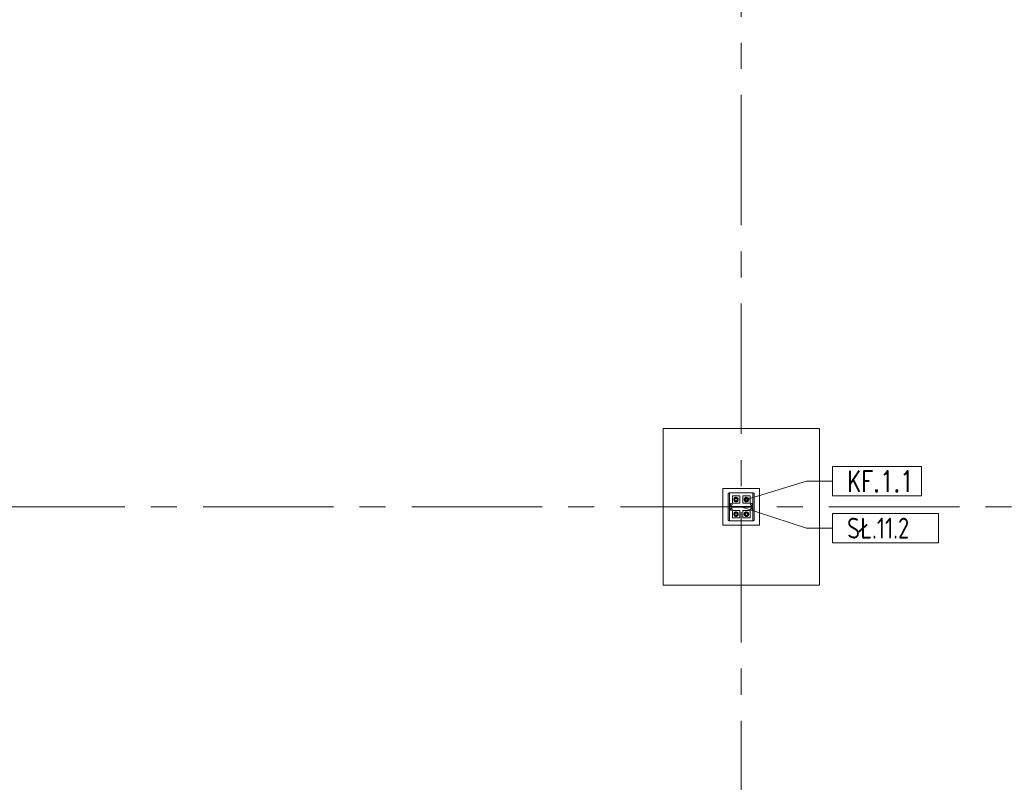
# Model space of a CAD drawing. Header units: millimetres. Extents: x 6807 to 7919, y 15387 to 15883.
# Tile 57 of 120: x 7357 to 7451, y 15561 to 15634. Entities that reach past the tile are written whole.
import ezdxf

# ---------------------------------------------------------------- set-up
doc = ezdxf.new("R2010")
doc.units = ezdxf.units.MM
doc.header["$LTSCALE"] = 10
doc.linetypes.add('MITTE', pattern=[2, 1.25, -0.25, 0.25, -0.25])
for name, color, linetype, lineweight in [('PS_Object', 30, 'Continuous', 13), ('PS_Pos', 1, 'Continuous', 15), ('PS_SOLID', 7, 'Continuous', 30)]:
    doc.layers.add(name, color=color, linetype=linetype, lineweight=lineweight)
doc.styles.add('simplex', font='simplex.shx', dxfattribs={"width": 0.75})

# ---------------------------------------------------------------- blocks, each defined once
blk = doc.blocks.new('*X243')
at = {"color": 1}
for p, q in [((7425.922, 15592.97, -0.807), (7432.172, 15590.93, -0.807)), ((7444.829, 15592.33, -0.807), (7434.672, 15592.33, -0.807)), ((7434.672, 15592.33, -0.807), (7434.672, 15589.53, -0.807)), ((7444.829, 15589.53, -0.807), (7444.829, 15592.33, -0.807)), ((7432.172, 15590.93, -0.807), (7434.672, 15590.93, -0.807)), ((7434.672, 15589.53, -0.807), (7444.829, 15589.53, -0.807))]:
    blk.add_line(p, q, dxfattribs=at)
at = {"color": 30, "style": 'simplex', "width": 0.75}
blk.add_text('SŁ.11.2', height=2, dxfattribs=at).set_placement((7436.072, 15589.93, -0.807))
blk = doc.blocks.new('*X244')
at = {"color": 1}
for p, q in [((7443.186, 15596.827, -0.807), (7434.672, 15596.827, -0.807)), ((7434.672, 15596.827, -0.807), (7434.672, 15594.027, -0.807)), ((7443.186, 15594.027, -0.807), (7443.186, 15596.827, -0.807)), ((7426.422, 15593.67, -0.807), (7432.172, 15595.427, -0.807)), ((7432.172, 15595.427, -0.807), (7434.672, 15595.427, -0.807)), ((7434.672, 15594.027, -0.807), (7443.186, 15594.027, -0.807))]:
    blk.add_line(p, q, dxfattribs=at)
at = {"color": 30, "style": 'simplex', "width": 0.75}
blk.add_text('KF.1.1', height=2, dxfattribs=at).set_placement((7436.072, 15594.427, -0.807))

msp = doc.modelspace()

# ---------------------------------------------------------------- linework, layer by layer
at = {"layer": 'PS_Object', "color": 5, "linetype": 'MITTE'}
for p, q in [((7425.922, 15493.934, -0.807), (7425.922, 15778.153, -0.807)), ((6854.332, 15586.942, -0.807), (7681.096, 15586.942, -0.807))]:
    msp.add_line(p, q, dxfattribs=at)
at = {"layer": 'PS_SOLID', "color": 253, "linetype": 'Continuous', "lineweight": 5}
for p, q in [((7433.422, 15594.442, -0.807), (7418.422, 15594.442, -0.807)), ((7418.422, 15594.442, -0.807), (7418.422, 15579.442, -0.807)), ((7433.422, 15579.442, -0.807), (7433.422, 15594.442, -0.807)), ((7427.672, 15588.692, -0.807), (7424.172, 15588.692, -0.807)), ((7424.172, 15588.692, -0.807), (7424.172, 15585.192, -0.807)), ((7427.672, 15585.192, -0.807), (7427.672, 15588.692, -0.807)), ((7424.172, 15585.192, -0.807), (7427.672, 15585.192, -0.807)), ((7418.422, 15579.442, -0.807), (7433.422, 15579.442, -0.807))]:
    msp.add_line(p, q, dxfattribs=at)
at = {"layer": 'PS_SOLID', "color": 3, "linetype": 'Continuous', "lineweight": 13}
for p, q in [((7424.936, 15588.292, -0.807), (7424.752, 15588.292, -0.807)), ((7424.752, 15588.292, -0.807), (7424.752, 15588.242, -0.807)), ((7425.378, 15588.292, -0.807), (7424.936, 15588.292, -0.807)), ((7426.378, 15588.292, -0.807), (7425.378, 15588.292, -0.807)), ((7426.876, 15588.292, -0.807), (7426.378, 15588.292, -0.807)), ((7427.092, 15588.292, -0.807), (7426.876, 15588.292, -0.807)), ((7427.092, 15588.242, -0.807), (7427.092, 15588.292, -0.807)), ((7424.797, 15588.242, -0.807), (7424.672, 15588.242, -0.807)), ((7424.672, 15588.242, -0.807), (7424.672, 15585.642, -0.807)), ((7424.797, 15586.979, -0.807), (7424.797, 15588.242, -0.807)), ((7425.444, 15587.992, -0.807), (7425.072, 15587.992, -0.807)), ((7425.072, 15587.992, -0.807), (7425.072, 15587.292, -0.807)), ((7425.21, 15587.701, -0.807), (7425.202, 15587.642, -0.807)), ((7425.202, 15587.642, -0.807), (7425.21, 15587.582, -0.807)), ((7425.234, 15587.756, -0.807), (7425.21, 15587.701, -0.807)), ((7425.21, 15587.582, -0.807), (7425.234, 15587.527, -0.807)), ((7425.318, 15587.822, -0.807), (7425.214, 15587.642, -0.807)), ((7425.214, 15587.642, -0.807), (7425.318, 15587.462, -0.807)), ((7425.271, 15587.802, -0.807), (7425.234, 15587.756, -0.807)), ((7425.234, 15587.527, -0.807), (7425.271, 15587.481, -0.807)), ((7425.32, 15587.837, -0.807), (7425.271, 15587.802, -0.807)), ((7425.271, 15587.481, -0.807), (7425.32, 15587.446, -0.807)), ((7425.303, 15587.66, -0.807), (7425.302, 15587.635, -0.807)), ((7425.302, 15587.642, -0.807), (7425.302, 15587.647, -0.807)), ((7425.302, 15587.639, -0.807), (7425.302, 15587.642, -0.807)), ((7425.302, 15587.635, -0.807), (7425.305, 15587.611, -0.807)), ((7425.309, 15587.683, -0.807), (7425.303, 15587.66, -0.807)), ((7425.305, 15587.669, -0.807), (7425.306, 15587.674, -0.807)), ((7425.305, 15587.611, -0.807), (7425.314, 15587.589, -0.807)), ((7425.306, 15587.674, -0.807), (7425.308, 15587.677, -0.807)), ((7425.306, 15587.609, -0.807), (7425.306, 15587.61, -0.807)), ((7425.308, 15587.606, -0.807), (7425.306, 15587.609, -0.807)), ((7425.32, 15587.705, -0.807), (7425.309, 15587.683, -0.807)), ((7425.314, 15587.589, -0.807), (7425.327, 15587.568, -0.807)), ((7425.319, 15587.579, -0.807), (7425.317, 15587.583, -0.807)), ((7425.43, 15587.822, -0.807), (7425.318, 15587.822, -0.807)), ((7425.318, 15587.701, -0.807), (7425.319, 15587.704, -0.807)), ((7425.318, 15587.462, -0.807), (7425.525, 15587.462, -0.807)), ((7425.319, 15587.704, -0.807), (7425.319, 15587.704, -0.807)), ((7425.322, 15587.575, -0.807), (7425.319, 15587.579, -0.807)), ((7425.377, 15587.857, -0.807), (7425.32, 15587.837, -0.807)), ((7425.335, 15587.724, -0.807), (7425.32, 15587.705, -0.807)), ((7425.32, 15587.446, -0.807), (7425.377, 15587.426, -0.807)), ((7425.327, 15587.568, -0.807), (7425.343, 15587.55, -0.807)), ((7425.353, 15587.74, -0.807), (7425.335, 15587.724, -0.807)), ((7425.34, 15587.554, -0.807), (7425.336, 15587.558, -0.807)), ((7425.338, 15587.727, -0.807), (7425.34, 15587.729, -0.807)), ((7425.34, 15587.729, -0.807), (7425.344, 15587.732, -0.807)), ((7425.341, 15587.553, -0.807), (7425.34, 15587.554, -0.807)), ((7425.343, 15587.55, -0.807), (7425.363, 15587.537, -0.807)), ((7425.374, 15587.752, -0.807), (7425.353, 15587.74, -0.807)), ((7425.362, 15587.745, -0.807), (7425.366, 15587.748, -0.807)), ((7425.363, 15587.537, -0.807), (7425.386, 15587.527, -0.807)), ((7425.366, 15587.535, -0.807), (7425.365, 15587.536, -0.807)), ((7425.366, 15587.748, -0.807), (7425.37, 15587.749, -0.807)), ((7425.371, 15587.533, -0.807), (7425.366, 15587.535, -0.807)), ((7425.397, 15587.759, -0.807), (7425.374, 15587.752, -0.807)), ((7425.437, 15587.861, -0.807), (7425.377, 15587.857, -0.807)), ((7425.377, 15587.426, -0.807), (7425.437, 15587.422, -0.807)), ((7425.386, 15587.527, -0.807), (7425.409, 15587.522, -0.807)), ((7425.397, 15587.524, -0.807), (7425.393, 15587.526, -0.807)), ((7425.396, 15587.759, -0.807), (7425.397, 15587.759, -0.807)), ((7425.422, 15587.762, -0.807), (7425.397, 15587.759, -0.807)), ((7425.397, 15587.759, -0.807), (7425.397, 15587.759, -0.807)), ((7425.402, 15587.524, -0.807), (7425.397, 15587.524, -0.807)), ((7425.409, 15587.522, -0.807), (7425.434, 15587.522, -0.807)), ((7425.446, 15587.759, -0.807), (7425.422, 15587.762, -0.807)), ((7425.43, 15587.522, -0.807), (7425.425, 15587.522, -0.807)), ((7425.426, 15587.761, -0.807), (7425.43, 15587.761, -0.807)), ((7425.525, 15587.822, -0.807), (7425.43, 15587.822, -0.807)), ((7425.43, 15587.761, -0.807), (7425.435, 15587.76, -0.807)), ((7425.431, 15587.522, -0.807), (7425.43, 15587.522, -0.807)), ((7425.434, 15587.522, -0.807), (7425.457, 15587.527, -0.807)), ((7425.495, 15587.849, -0.807), (7425.437, 15587.861, -0.807)), ((7425.437, 15587.422, -0.807), (7425.495, 15587.434, -0.807)), ((7425.772, 15587.992, -0.807), (7425.444, 15587.992, -0.807)), ((7425.469, 15587.752, -0.807), (7425.446, 15587.759, -0.807)), ((7425.456, 15587.756, -0.807), (7425.462, 15587.755, -0.807)), ((7425.457, 15587.527, -0.807), (7425.48, 15587.537, -0.807)), ((7425.462, 15587.528, -0.807), (7425.46, 15587.528, -0.807)), ((7425.462, 15587.755, -0.807), (7425.464, 15587.753, -0.807)), ((7425.466, 15587.531, -0.807), (7425.462, 15587.528, -0.807)), ((7425.49, 15587.74, -0.807), (7425.469, 15587.752, -0.807)), ((7425.48, 15587.537, -0.807), (7425.5, 15587.55, -0.807)), ((7425.491, 15587.543, -0.807), (7425.487, 15587.541, -0.807)), ((7425.509, 15587.724, -0.807), (7425.49, 15587.74, -0.807)), ((7425.49, 15587.74, -0.807), (7425.491, 15587.74, -0.807)), ((7425.491, 15587.74, -0.807), (7425.492, 15587.738, -0.807)), ((7425.494, 15587.546, -0.807), (7425.491, 15587.543, -0.807)), ((7425.548, 15587.821, -0.807), (7425.495, 15587.849, -0.807)), ((7425.495, 15587.434, -0.807), (7425.548, 15587.462, -0.807)), ((7425.5, 15587.55, -0.807), (7425.516, 15587.568, -0.807)), ((7425.523, 15587.705, -0.807), (7425.509, 15587.724, -0.807)), ((7425.515, 15587.566, -0.807), (7425.511, 15587.563, -0.807)), ((7425.512, 15587.72, -0.807), (7425.515, 15587.717, -0.807)), ((7425.515, 15587.717, -0.807), (7425.517, 15587.713, -0.807)), ((7425.515, 15587.567, -0.807), (7425.515, 15587.566, -0.807)), ((7425.516, 15587.568, -0.807), (7425.529, 15587.589, -0.807)), ((7425.534, 15587.683, -0.807), (7425.523, 15587.705, -0.807)), ((7425.629, 15587.642, -0.807), (7425.525, 15587.822, -0.807)), ((7425.525, 15587.462, -0.807), (7425.629, 15587.642, -0.807)), ((7425.529, 15587.694, -0.807), (7425.532, 15587.689, -0.807)), ((7425.529, 15587.589, -0.807), (7425.538, 15587.611, -0.807)), ((7425.532, 15587.594, -0.807), (7425.53, 15587.592, -0.807)), ((7425.532, 15587.689, -0.807), (7425.532, 15587.687, -0.807)), ((7425.533, 15587.599, -0.807), (7425.532, 15587.594, -0.807)), ((7425.54, 15587.66, -0.807), (7425.534, 15587.683, -0.807)), ((7425.538, 15587.611, -0.807), (7425.541, 15587.635, -0.807)), ((7425.54, 15587.625, -0.807), (7425.539, 15587.62, -0.807)), ((7425.541, 15587.635, -0.807), (7425.54, 15587.66, -0.807)), ((7425.54, 15587.659, -0.807), (7425.54, 15587.658, -0.807)), ((7425.54, 15587.658, -0.807), (7425.54, 15587.654, -0.807)), ((7425.54, 15587.629, -0.807), (7425.54, 15587.625, -0.807)), ((7425.592, 15587.78, -0.807), (7425.548, 15587.821, -0.807)), ((7425.548, 15587.462, -0.807), (7425.592, 15587.503, -0.807)), ((7425.623, 15587.729, -0.807), (7425.592, 15587.78, -0.807)), ((7425.592, 15587.503, -0.807), (7425.623, 15587.554, -0.807)), ((7425.639, 15587.671, -0.807), (7425.623, 15587.729, -0.807)), ((7425.623, 15587.554, -0.807), (7425.639, 15587.612, -0.807)), ((7425.639, 15587.642, -0.807), (7425.639, 15587.671, -0.807)), ((7425.639, 15587.612, -0.807), (7425.639, 15587.642, -0.807)), ((7425.772, 15587.292, -0.807), (7425.772, 15587.992, -0.807)), ((7426.444, 15587.992, -0.807), (7426.072, 15587.992, -0.807)), ((7426.072, 15587.992, -0.807), (7426.072, 15587.292, -0.807)), ((7426.21, 15587.701, -0.807), (7426.202, 15587.642, -0.807)), ((7426.202, 15587.642, -0.807), (7426.21, 15587.582, -0.807)), ((7426.234, 15587.756, -0.807), (7426.21, 15587.701, -0.807)), ((7426.21, 15587.582, -0.807), (7426.234, 15587.527, -0.807)), ((7426.318, 15587.822, -0.807), (7426.214, 15587.642, -0.807)), ((7426.214, 15587.642, -0.807), (7426.318, 15587.462, -0.807)), ((7426.271, 15587.802, -0.807), (7426.234, 15587.756, -0.807)), ((7426.234, 15587.527, -0.807), (7426.271, 15587.481, -0.807)), ((7426.32, 15587.837, -0.807), (7426.271, 15587.802, -0.807)), ((7426.271, 15587.481, -0.807), (7426.32, 15587.446, -0.807)), ((7426.303, 15587.66, -0.807), (7426.302, 15587.635, -0.807)), ((7426.302, 15587.642, -0.807), (7426.302, 15587.647, -0.807)), ((7426.302, 15587.639, -0.807), (7426.302, 15587.642, -0.807)), ((7426.302, 15587.635, -0.807), (7426.305, 15587.611, -0.807)), ((7426.309, 15587.683, -0.807), (7426.303, 15587.66, -0.807)), ((7426.305, 15587.669, -0.807), (7426.306, 15587.674, -0.807)), ((7426.305, 15587.611, -0.807), (7426.314, 15587.589, -0.807)), ((7426.306, 15587.674, -0.807), (7426.308, 15587.677, -0.807)), ((7426.306, 15587.609, -0.807), (7426.306, 15587.61, -0.807)), ((7426.308, 15587.606, -0.807), (7426.306, 15587.609, -0.807)), ((7426.32, 15587.705, -0.807), (7426.309, 15587.683, -0.807)), ((7426.314, 15587.589, -0.807), (7426.327, 15587.568, -0.807)), ((7426.319, 15587.579, -0.807), (7426.317, 15587.583, -0.807)), ((7426.43, 15587.822, -0.807), (7426.318, 15587.822, -0.807)), ((7426.318, 15587.701, -0.807), (7426.319, 15587.704, -0.807)), ((7426.318, 15587.462, -0.807), (7426.525, 15587.462, -0.807)), ((7426.319, 15587.704, -0.807), (7426.319, 15587.704, -0.807)), ((7426.322, 15587.575, -0.807), (7426.319, 15587.579, -0.807)), ((7426.377, 15587.857, -0.807), (7426.32, 15587.837, -0.807)), ((7426.335, 15587.724, -0.807), (7426.32, 15587.705, -0.807)), ((7426.32, 15587.446, -0.807), (7426.377, 15587.426, -0.807)), ((7426.327, 15587.568, -0.807), (7426.343, 15587.55, -0.807)), ((7426.353, 15587.74, -0.807), (7426.335, 15587.724, -0.807)), ((7426.34, 15587.554, -0.807), (7426.336, 15587.558, -0.807)), ((7426.338, 15587.727, -0.807), (7426.34, 15587.729, -0.807)), ((7426.34, 15587.729, -0.807), (7426.344, 15587.732, -0.807)), ((7426.341, 15587.553, -0.807), (7426.34, 15587.554, -0.807)), ((7426.343, 15587.55, -0.807), (7426.363, 15587.537, -0.807)), ((7426.374, 15587.752, -0.807), (7426.353, 15587.74, -0.807)), ((7426.362, 15587.745, -0.807), (7426.366, 15587.748, -0.807)), ((7426.363, 15587.537, -0.807), (7426.386, 15587.527, -0.807)), ((7426.366, 15587.535, -0.807), (7426.365, 15587.536, -0.807)), ((7426.366, 15587.748, -0.807), (7426.37, 15587.749, -0.807)), ((7426.371, 15587.533, -0.807), (7426.366, 15587.535, -0.807)), ((7426.397, 15587.759, -0.807), (7426.374, 15587.752, -0.807)), ((7426.437, 15587.861, -0.807), (7426.377, 15587.857, -0.807)), ((7426.377, 15587.426, -0.807), (7426.437, 15587.422, -0.807)), ((7426.386, 15587.527, -0.807), (7426.409, 15587.522, -0.807)), ((7426.397, 15587.524, -0.807), (7426.393, 15587.526, -0.807)), ((7426.396, 15587.759, -0.807), (7426.397, 15587.759, -0.807)), ((7426.422, 15587.762, -0.807), (7426.397, 15587.759, -0.807)), ((7426.397, 15587.759, -0.807), (7426.397, 15587.759, -0.807)), ((7426.402, 15587.524, -0.807), (7426.397, 15587.524, -0.807)), ((7426.409, 15587.522, -0.807), (7426.434, 15587.522, -0.807)), ((7426.446, 15587.759, -0.807), (7426.422, 15587.762, -0.807)), ((7426.43, 15587.522, -0.807), (7426.425, 15587.522, -0.807)), ((7426.426, 15587.761, -0.807), (7426.43, 15587.761, -0.807)), ((7426.525, 15587.822, -0.807), (7426.43, 15587.822, -0.807)), ((7426.43, 15587.761, -0.807), (7426.435, 15587.76, -0.807)), ((7426.431, 15587.522, -0.807), (7426.43, 15587.522, -0.807)), ((7426.434, 15587.522, -0.807), (7426.457, 15587.527, -0.807)), ((7426.495, 15587.849, -0.807), (7426.437, 15587.861, -0.807)), ((7426.437, 15587.422, -0.807), (7426.495, 15587.434, -0.807)), ((7426.772, 15587.992, -0.807), (7426.444, 15587.992, -0.807)), ((7426.469, 15587.752, -0.807), (7426.446, 15587.759, -0.807)), ((7426.456, 15587.756, -0.807), (7426.462, 15587.755, -0.807)), ((7426.457, 15587.527, -0.807), (7426.48, 15587.537, -0.807)), ((7426.462, 15587.528, -0.807), (7426.46, 15587.528, -0.807)), ((7426.462, 15587.755, -0.807), (7426.464, 15587.753, -0.807)), ((7426.466, 15587.531, -0.807), (7426.462, 15587.528, -0.807)), ((7426.49, 15587.74, -0.807), (7426.469, 15587.752, -0.807)), ((7426.48, 15587.537, -0.807), (7426.5, 15587.55, -0.807)), ((7426.491, 15587.543, -0.807), (7426.487, 15587.541, -0.807)), ((7426.509, 15587.724, -0.807), (7426.49, 15587.74, -0.807)), ((7426.49, 15587.74, -0.807), (7426.491, 15587.74, -0.807)), ((7426.491, 15587.74, -0.807), (7426.492, 15587.738, -0.807)), ((7426.494, 15587.546, -0.807), (7426.491, 15587.543, -0.807)), ((7426.548, 15587.821, -0.807), (7426.495, 15587.849, -0.807)), ((7426.495, 15587.434, -0.807), (7426.548, 15587.462, -0.807)), ((7426.5, 15587.55, -0.807), (7426.516, 15587.568, -0.807)), ((7426.523, 15587.705, -0.807), (7426.509, 15587.724, -0.807)), ((7426.515, 15587.566, -0.807), (7426.511, 15587.563, -0.807)), ((7426.512, 15587.72, -0.807), (7426.515, 15587.717, -0.807)), ((7426.515, 15587.717, -0.807), (7426.517, 15587.713, -0.807)), ((7426.515, 15587.567, -0.807), (7426.515, 15587.566, -0.807)), ((7426.516, 15587.568, -0.807), (7426.529, 15587.589, -0.807)), ((7426.534, 15587.683, -0.807), (7426.523, 15587.705, -0.807)), ((7426.629, 15587.642, -0.807), (7426.525, 15587.822, -0.807)), ((7426.525, 15587.462, -0.807), (7426.629, 15587.642, -0.807)), ((7426.529, 15587.694, -0.807), (7426.532, 15587.689, -0.807)), ((7426.529, 15587.589, -0.807), (7426.538, 15587.611, -0.807)), ((7426.532, 15587.594, -0.807), (7426.53, 15587.592, -0.807)), ((7426.532, 15587.689, -0.807), (7426.532, 15587.687, -0.807)), ((7426.533, 15587.599, -0.807), (7426.532, 15587.594, -0.807)), ((7426.54, 15587.66, -0.807), (7426.534, 15587.683, -0.807)), ((7426.538, 15587.611, -0.807), (7426.541, 15587.635, -0.807)), ((7426.54, 15587.625, -0.807), (7426.539, 15587.62, -0.807)), ((7426.541, 15587.635, -0.807), (7426.54, 15587.66, -0.807)), ((7426.54, 15587.659, -0.807), (7426.54, 15587.658, -0.807)), ((7426.54, 15587.658, -0.807), (7426.54, 15587.654, -0.807)), ((7426.54, 15587.629, -0.807), (7426.54, 15587.625, -0.807)), ((7426.592, 15587.78, -0.807), (7426.548, 15587.821, -0.807)), ((7426.548, 15587.462, -0.807), (7426.592, 15587.503, -0.807)), ((7426.623, 15587.729, -0.807), (7426.592, 15587.78, -0.807)), ((7426.592, 15587.503, -0.807), (7426.623, 15587.554, -0.807)), ((7426.639, 15587.671, -0.807), (7426.623, 15587.729, -0.807)), ((7426.623, 15587.554, -0.807), (7426.639, 15587.612, -0.807)), ((7426.639, 15587.642, -0.807), (7426.639, 15587.671, -0.807)), ((7426.639, 15587.612, -0.807), (7426.639, 15587.642, -0.807)), ((7426.772, 15587.292, -0.807), (7426.772, 15587.992, -0.807)), ((7427.172, 15588.242, -0.807), (7427.047, 15588.242, -0.807)), ((7427.047, 15588.242, -0.807), (7427.047, 15586.979, -0.807)), ((7427.172, 15585.642, -0.807), (7427.172, 15588.242, -0.807)), ((7427.047, 15586.979, -0.807), (7424.797, 15586.979, -0.807)), ((7424.797, 15585.642, -0.807), (7424.797, 15586.904, -0.807)), ((7424.797, 15586.904, -0.807), (7427.047, 15586.904, -0.807)), ((7424.862, 15587.172, -0.807), (7424.883, 15587.229, -0.807)), ((7424.883, 15587.114, -0.807), (7424.862, 15587.172, -0.807)), ((7424.862, 15586.712, -0.807), (7424.883, 15586.769, -0.807)), ((7424.883, 15586.654, -0.807), (7424.862, 15586.712, -0.807)), ((7424.883, 15587.229, -0.807), (7424.936, 15587.26, -0.807)), ((7424.936, 15587.083, -0.807), (7424.883, 15587.114, -0.807)), ((7424.883, 15586.769, -0.807), (7424.936, 15586.8, -0.807)), ((7424.936, 15586.623, -0.807), (7424.883, 15586.654, -0.807)), ((7424.936, 15587.26, -0.807), (7424.997, 15587.249, -0.807)), ((7424.997, 15587.094, -0.807), (7424.936, 15587.083, -0.807)), ((7424.936, 15586.8, -0.807), (7424.997, 15586.789, -0.807)), ((7424.997, 15586.634, -0.807), (7424.936, 15586.623, -0.807)), ((7424.997, 15587.249, -0.807), (7425.036, 15587.202, -0.807)), ((7425.036, 15587.141, -0.807), (7424.997, 15587.094, -0.807)), ((7424.997, 15586.789, -0.807), (7425.036, 15586.742, -0.807)), ((7425.036, 15586.681, -0.807), (7424.997, 15586.634, -0.807)), ((7425.036, 15587.202, -0.807), (7425.036, 15587.141, -0.807)), ((7425.036, 15586.742, -0.807), (7425.036, 15586.681, -0.807)), ((7425.072, 15587.292, -0.807), (7425.772, 15587.292, -0.807)), ((7425.444, 15586.592, -0.807), (7425.072, 15586.592, -0.807)), ((7425.072, 15586.592, -0.807), (7425.072, 15585.892, -0.807)), ((7425.318, 15586.422, -0.807), (7425.214, 15586.242, -0.807)), ((7425.271, 15586.402, -0.807), (7425.234, 15586.356, -0.807)), ((7425.32, 15586.437, -0.807), (7425.271, 15586.402, -0.807)), ((7425.43, 15586.422, -0.807), (7425.318, 15586.422, -0.807)), ((7425.377, 15586.457, -0.807), (7425.32, 15586.437, -0.807)), ((7425.437, 15586.461, -0.807), (7425.377, 15586.457, -0.807)), ((7425.525, 15586.422, -0.807), (7425.43, 15586.422, -0.807)), ((7425.495, 15586.449, -0.807), (7425.437, 15586.461, -0.807)), ((7425.772, 15586.592, -0.807), (7425.444, 15586.592, -0.807)), ((7425.548, 15586.421, -0.807), (7425.495, 15586.449, -0.807)), ((7425.629, 15586.242, -0.807), (7425.525, 15586.422, -0.807)), ((7425.592, 15586.38, -0.807), (7425.548, 15586.421, -0.807)), ((7425.623, 15586.329, -0.807), (7425.592, 15586.38, -0.807)), ((7425.772, 15585.892, -0.807), (7425.772, 15586.592, -0.807)), ((7426.072, 15587.292, -0.807), (7426.772, 15587.292, -0.807)), ((7426.444, 15586.592, -0.807), (7426.072, 15586.592, -0.807)), ((7426.072, 15586.592, -0.807), (7426.072, 15585.892, -0.807)), ((7426.318, 15586.422, -0.807), (7426.214, 15586.242, -0.807)), ((7426.271, 15586.402, -0.807), (7426.234, 15586.356, -0.807)), ((7426.32, 15586.437, -0.807), (7426.271, 15586.402, -0.807)), ((7426.43, 15586.422, -0.807), (7426.318, 15586.422, -0.807)), ((7426.377, 15586.457, -0.807), (7426.32, 15586.437, -0.807)), ((7426.437, 15586.461, -0.807), (7426.377, 15586.457, -0.807)), ((7426.525, 15586.422, -0.807), (7426.43, 15586.422, -0.807)), ((7426.495, 15586.449, -0.807), (7426.437, 15586.461, -0.807)), ((7426.772, 15586.592, -0.807), (7426.444, 15586.592, -0.807)), ((7426.548, 15586.421, -0.807), (7426.495, 15586.449, -0.807)), ((7426.629, 15586.242, -0.807), (7426.525, 15586.422, -0.807)), ((7426.592, 15586.38, -0.807), (7426.548, 15586.421, -0.807)), ((7426.623, 15586.329, -0.807), (7426.592, 15586.38, -0.807)), ((7426.772, 15585.892, -0.807), (7426.772, 15586.592, -0.807)), ((7426.802, 15587.172, -0.807), (7426.823, 15587.229, -0.807)), ((7426.823, 15587.114, -0.807), (7426.802, 15587.172, -0.807)), ((7426.802, 15586.712, -0.807), (7426.823, 15586.769, -0.807)), ((7426.823, 15586.654, -0.807), (7426.802, 15586.712, -0.807)), ((7426.823, 15587.229, -0.807), (7426.876, 15587.26, -0.807)), ((7426.876, 15587.083, -0.807), (7426.823, 15587.114, -0.807)), ((7426.823, 15586.769, -0.807), (7426.876, 15586.8, -0.807)), ((7426.876, 15586.623, -0.807), (7426.823, 15586.654, -0.807)), ((7426.876, 15587.26, -0.807), (7426.937, 15587.249, -0.807)), ((7426.937, 15587.094, -0.807), (7426.876, 15587.083, -0.807)), ((7426.876, 15586.8, -0.807), (7426.937, 15586.789, -0.807)), ((7426.937, 15586.634, -0.807), (7426.876, 15586.623, -0.807)), ((7426.937, 15587.249, -0.807), (7426.976, 15587.202, -0.807)), ((7426.976, 15587.141, -0.807), (7426.937, 15587.094, -0.807)), ((7426.937, 15586.789, -0.807), (7426.976, 15586.742, -0.807)), ((7426.976, 15586.681, -0.807), (7426.937, 15586.634, -0.807)), ((7426.976, 15587.202, -0.807), (7426.976, 15587.141, -0.807)), ((7426.976, 15586.742, -0.807), (7426.976, 15586.681, -0.807)), ((7427.047, 15586.904, -0.807), (7427.047, 15585.642, -0.807)), ((7424.672, 15585.642, -0.807), (7424.797, 15585.642, -0.807)), ((7424.752, 15585.642, -0.807), (7424.752, 15585.592, -0.807)), ((7424.752, 15585.592, -0.807), (7427.092, 15585.592, -0.807)), ((7425.072, 15585.892, -0.807), (7425.772, 15585.892, -0.807)), ((7425.21, 15586.301, -0.807), (7425.202, 15586.242, -0.807)), ((7425.202, 15586.242, -0.807), (7425.21, 15586.182, -0.807)), ((7425.234, 15586.356, -0.807), (7425.21, 15586.301, -0.807)), ((7425.21, 15586.182, -0.807), (7425.234, 15586.127, -0.807)), ((7425.214, 15586.242, -0.807), (7425.318, 15586.062, -0.807)), ((7425.234, 15586.127, -0.807), (7425.271, 15586.081, -0.807)), ((7425.271, 15586.081, -0.807), (7425.32, 15586.046, -0.807)), ((7425.303, 15586.26, -0.807), (7425.302, 15586.235, -0.807)), ((7425.302, 15586.242, -0.807), (7425.302, 15586.247, -0.807)), ((7425.302, 15586.239, -0.807), (7425.302, 15586.242, -0.807)), ((7425.302, 15586.235, -0.807), (7425.305, 15586.211, -0.807)), ((7425.309, 15586.283, -0.807), (7425.303, 15586.26, -0.807)), ((7425.305, 15586.269, -0.807), (7425.306, 15586.274, -0.807)), ((7425.305, 15586.211, -0.807), (7425.314, 15586.189, -0.807)), ((7425.306, 15586.274, -0.807), (7425.308, 15586.277, -0.807)), ((7425.306, 15586.209, -0.807), (7425.306, 15586.21, -0.807)), ((7425.308, 15586.206, -0.807), (7425.306, 15586.209, -0.807)), ((7425.32, 15586.305, -0.807), (7425.309, 15586.283, -0.807)), ((7425.314, 15586.189, -0.807), (7425.327, 15586.168, -0.807)), ((7425.319, 15586.179, -0.807), (7425.317, 15586.183, -0.807)), ((7425.318, 15586.301, -0.807), (7425.319, 15586.304, -0.807)), ((7425.318, 15586.062, -0.807), (7425.525, 15586.062, -0.807)), ((7425.319, 15586.304, -0.807), (7425.319, 15586.304, -0.807)), ((7425.322, 15586.175, -0.807), (7425.319, 15586.179, -0.807)), ((7425.335, 15586.324, -0.807), (7425.32, 15586.305, -0.807)), ((7425.32, 15586.046, -0.807), (7425.377, 15586.026, -0.807)), ((7425.327, 15586.168, -0.807), (7425.343, 15586.15, -0.807)), ((7425.353, 15586.34, -0.807), (7425.335, 15586.324, -0.807)), ((7425.34, 15586.154, -0.807), (7425.336, 15586.158, -0.807)), ((7425.338, 15586.327, -0.807), (7425.34, 15586.329, -0.807)), ((7425.34, 15586.329, -0.807), (7425.344, 15586.332, -0.807)), ((7425.341, 15586.153, -0.807), (7425.34, 15586.154, -0.807)), ((7425.343, 15586.15, -0.807), (7425.363, 15586.137, -0.807)), ((7425.374, 15586.352, -0.807), (7425.353, 15586.34, -0.807)), ((7425.362, 15586.345, -0.807), (7425.366, 15586.348, -0.807)), ((7425.363, 15586.137, -0.807), (7425.386, 15586.127, -0.807)), ((7425.366, 15586.135, -0.807), (7425.365, 15586.136, -0.807)), ((7425.366, 15586.348, -0.807), (7425.37, 15586.349, -0.807)), ((7425.371, 15586.133, -0.807), (7425.366, 15586.135, -0.807)), ((7425.397, 15586.359, -0.807), (7425.374, 15586.352, -0.807)), ((7425.377, 15586.026, -0.807), (7425.437, 15586.022, -0.807)), ((7425.386, 15586.127, -0.807), (7425.409, 15586.122, -0.807)), ((7425.397, 15586.124, -0.807), (7425.393, 15586.126, -0.807)), ((7425.396, 15586.359, -0.807), (7425.397, 15586.359, -0.807)), ((7425.422, 15586.362, -0.807), (7425.397, 15586.359, -0.807)), ((7425.397, 15586.359, -0.807), (7425.397, 15586.359, -0.807)), ((7425.402, 15586.124, -0.807), (7425.397, 15586.124, -0.807)), ((7425.409, 15586.122, -0.807), (7425.434, 15586.122, -0.807)), ((7425.446, 15586.359, -0.807), (7425.422, 15586.362, -0.807)), ((7425.43, 15586.122, -0.807), (7425.425, 15586.122, -0.807)), ((7425.426, 15586.361, -0.807), (7425.43, 15586.361, -0.807)), ((7425.43, 15586.361, -0.807), (7425.435, 15586.36, -0.807)), ((7425.431, 15586.122, -0.807), (7425.43, 15586.122, -0.807)), ((7425.434, 15586.122, -0.807), (7425.457, 15586.127, -0.807)), ((7425.437, 15586.022, -0.807), (7425.495, 15586.034, -0.807)), ((7425.469, 15586.352, -0.807), (7425.446, 15586.359, -0.807)), ((7425.456, 15586.356, -0.807), (7425.462, 15586.355, -0.807)), ((7425.457, 15586.127, -0.807), (7425.48, 15586.137, -0.807)), ((7425.462, 15586.128, -0.807), (7425.46, 15586.128, -0.807)), ((7425.462, 15586.355, -0.807), (7425.464, 15586.353, -0.807)), ((7425.466, 15586.131, -0.807), (7425.462, 15586.128, -0.807)), ((7425.49, 15586.34, -0.807), (7425.469, 15586.352, -0.807)), ((7425.48, 15586.137, -0.807), (7425.5, 15586.15, -0.807)), ((7425.491, 15586.143, -0.807), (7425.487, 15586.141, -0.807)), ((7425.509, 15586.324, -0.807), (7425.49, 15586.34, -0.807)), ((7425.49, 15586.34, -0.807), (7425.491, 15586.34, -0.807)), ((7425.491, 15586.34, -0.807), (7425.492, 15586.338, -0.807)), ((7425.494, 15586.146, -0.807), (7425.491, 15586.143, -0.807)), ((7425.495, 15586.034, -0.807), (7425.548, 15586.062, -0.807)), ((7425.5, 15586.15, -0.807), (7425.516, 15586.168, -0.807)), ((7425.523, 15586.305, -0.807), (7425.509, 15586.324, -0.807)), ((7425.515, 15586.166, -0.807), (7425.511, 15586.163, -0.807)), ((7425.512, 15586.32, -0.807), (7425.515, 15586.317, -0.807)), ((7425.515, 15586.317, -0.807), (7425.517, 15586.313, -0.807)), ((7425.515, 15586.167, -0.807), (7425.515, 15586.166, -0.807)), ((7425.516, 15586.168, -0.807), (7425.529, 15586.189, -0.807)), ((7425.534, 15586.283, -0.807), (7425.523, 15586.305, -0.807)), ((7425.525, 15586.062, -0.807), (7425.629, 15586.242, -0.807)), ((7425.529, 15586.294, -0.807), (7425.532, 15586.289, -0.807)), ((7425.529, 15586.189, -0.807), (7425.538, 15586.211, -0.807)), ((7425.532, 15586.194, -0.807), (7425.53, 15586.192, -0.807)), ((7425.532, 15586.289, -0.807), (7425.532, 15586.287, -0.807)), ((7425.532, 15586.289, -0.807), (7425.532, 15586.287, -0.807)), ((7425.533, 15586.199, -0.807), (7425.532, 15586.194, -0.807)), ((7425.54, 15586.26, -0.807), (7425.534, 15586.283, -0.807)), ((7425.538, 15586.211, -0.807), (7425.541, 15586.235, -0.807)), ((7425.54, 15586.225, -0.807), (7425.539, 15586.22, -0.807)), ((7425.541, 15586.235, -0.807), (7425.54, 15586.26, -0.807)), ((7425.54, 15586.259, -0.807), (7425.54, 15586.258, -0.807)), ((7425.54, 15586.258, -0.807), (7425.54, 15586.254, -0.807)), ((7425.54, 15586.229, -0.807), (7425.54, 15586.225, -0.807)), ((7425.548, 15586.062, -0.807), (7425.592, 15586.103, -0.807)), ((7425.592, 15586.103, -0.807), (7425.623, 15586.154, -0.807)), ((7425.639, 15586.271, -0.807), (7425.623, 15586.329, -0.807)), ((7425.623, 15586.154, -0.807), (7425.639, 15586.212, -0.807)), ((7425.639, 15586.242, -0.807), (7425.639, 15586.271, -0.807)), ((7425.639, 15586.212, -0.807), (7425.639, 15586.242, -0.807)), ((7426.072, 15585.892, -0.807), (7426.772, 15585.892, -0.807)), ((7426.21, 15586.301, -0.807), (7426.202, 15586.242, -0.807)), ((7426.202, 15586.242, -0.807), (7426.21, 15586.182, -0.807)), ((7426.234, 15586.356, -0.807), (7426.21, 15586.301, -0.807)), ((7426.21, 15586.182, -0.807), (7426.234, 15586.127, -0.807)), ((7426.214, 15586.242, -0.807), (7426.318, 15586.062, -0.807)), ((7426.234, 15586.127, -0.807), (7426.271, 15586.081, -0.807)), ((7426.271, 15586.081, -0.807), (7426.32, 15586.046, -0.807)), ((7426.303, 15586.26, -0.807), (7426.302, 15586.235, -0.807)), ((7426.302, 15586.242, -0.807), (7426.302, 15586.247, -0.807)), ((7426.302, 15586.239, -0.807), (7426.302, 15586.242, -0.807)), ((7426.302, 15586.235, -0.807), (7426.305, 15586.211, -0.807)), ((7426.309, 15586.283, -0.807), (7426.303, 15586.26, -0.807)), ((7426.305, 15586.269, -0.807), (7426.306, 15586.274, -0.807)), ((7426.305, 15586.211, -0.807), (7426.314, 15586.189, -0.807)), ((7426.306, 15586.274, -0.807), (7426.308, 15586.277, -0.807)), ((7426.306, 15586.209, -0.807), (7426.306, 15586.21, -0.807)), ((7426.308, 15586.206, -0.807), (7426.306, 15586.209, -0.807)), ((7426.32, 15586.305, -0.807), (7426.309, 15586.283, -0.807)), ((7426.314, 15586.189, -0.807), (7426.327, 15586.168, -0.807)), ((7426.319, 15586.179, -0.807), (7426.317, 15586.183, -0.807)), ((7426.318, 15586.301, -0.807), (7426.319, 15586.304, -0.807)), ((7426.318, 15586.062, -0.807), (7426.525, 15586.062, -0.807)), ((7426.319, 15586.304, -0.807), (7426.319, 15586.304, -0.807)), ((7426.322, 15586.175, -0.807), (7426.319, 15586.179, -0.807)), ((7426.335, 15586.324, -0.807), (7426.32, 15586.305, -0.807)), ((7426.32, 15586.046, -0.807), (7426.377, 15586.026, -0.807)), ((7426.327, 15586.168, -0.807), (7426.343, 15586.15, -0.807)), ((7426.353, 15586.34, -0.807), (7426.335, 15586.324, -0.807)), ((7426.34, 15586.154, -0.807), (7426.336, 15586.158, -0.807)), ((7426.338, 15586.327, -0.807), (7426.34, 15586.329, -0.807)), ((7426.34, 15586.329, -0.807), (7426.344, 15586.332, -0.807)), ((7426.341, 15586.153, -0.807), (7426.34, 15586.154, -0.807)), ((7426.343, 15586.15, -0.807), (7426.363, 15586.137, -0.807)), ((7426.374, 15586.352, -0.807), (7426.353, 15586.34, -0.807)), ((7426.362, 15586.345, -0.807), (7426.366, 15586.348, -0.807)), ((7426.363, 15586.137, -0.807), (7426.386, 15586.127, -0.807)), ((7426.366, 15586.135, -0.807), (7426.365, 15586.136, -0.807)), ((7426.366, 15586.348, -0.807), (7426.37, 15586.349, -0.807)), ((7426.371, 15586.133, -0.807), (7426.366, 15586.135, -0.807)), ((7426.397, 15586.359, -0.807), (7426.374, 15586.352, -0.807)), ((7426.377, 15586.026, -0.807), (7426.437, 15586.022, -0.807)), ((7426.386, 15586.127, -0.807), (7426.409, 15586.122, -0.807)), ((7426.397, 15586.124, -0.807), (7426.393, 15586.126, -0.807)), ((7426.396, 15586.359, -0.807), (7426.397, 15586.359, -0.807)), ((7426.422, 15586.362, -0.807), (7426.397, 15586.359, -0.807)), ((7426.397, 15586.359, -0.807), (7426.397, 15586.359, -0.807)), ((7426.402, 15586.124, -0.807), (7426.397, 15586.124, -0.807)), ((7426.409, 15586.122, -0.807), (7426.434, 15586.122, -0.807)), ((7426.446, 15586.359, -0.807), (7426.422, 15586.362, -0.807)), ((7426.43, 15586.122, -0.807), (7426.425, 15586.122, -0.807)), ((7426.426, 15586.361, -0.807), (7426.43, 15586.361, -0.807)), ((7426.43, 15586.361, -0.807), (7426.435, 15586.36, -0.807)), ((7426.431, 15586.122, -0.807), (7426.43, 15586.122, -0.807)), ((7426.434, 15586.122, -0.807), (7426.457, 15586.127, -0.807)), ((7426.437, 15586.022, -0.807), (7426.495, 15586.034, -0.807)), ((7426.469, 15586.352, -0.807), (7426.446, 15586.359, -0.807)), ((7426.456, 15586.356, -0.807), (7426.462, 15586.355, -0.807)), ((7426.457, 15586.127, -0.807), (7426.48, 15586.137, -0.807)), ((7426.462, 15586.128, -0.807), (7426.46, 15586.128, -0.807)), ((7426.462, 15586.355, -0.807), (7426.464, 15586.353, -0.807)), ((7426.466, 15586.131, -0.807), (7426.462, 15586.128, -0.807)), ((7426.49, 15586.34, -0.807), (7426.469, 15586.352, -0.807)), ((7426.48, 15586.137, -0.807), (7426.5, 15586.15, -0.807)), ((7426.491, 15586.143, -0.807), (7426.487, 15586.141, -0.807)), ((7426.509, 15586.324, -0.807), (7426.49, 15586.34, -0.807)), ((7426.49, 15586.34, -0.807), (7426.491, 15586.34, -0.807)), ((7426.491, 15586.34, -0.807), (7426.492, 15586.338, -0.807)), ((7426.494, 15586.146, -0.807), (7426.491, 15586.143, -0.807)), ((7426.495, 15586.034, -0.807), (7426.548, 15586.062, -0.807)), ((7426.5, 15586.15, -0.807), (7426.516, 15586.168, -0.807)), ((7426.523, 15586.305, -0.807), (7426.509, 15586.324, -0.807)), ((7426.515, 15586.166, -0.807), (7426.511, 15586.163, -0.807)), ((7426.512, 15586.32, -0.807), (7426.515, 15586.317, -0.807)), ((7426.515, 15586.317, -0.807), (7426.517, 15586.313, -0.807)), ((7426.515, 15586.167, -0.807), (7426.515, 15586.166, -0.807)), ((7426.516, 15586.168, -0.807), (7426.529, 15586.189, -0.807)), ((7426.534, 15586.283, -0.807), (7426.523, 15586.305, -0.807)), ((7426.525, 15586.062, -0.807), (7426.629, 15586.242, -0.807)), ((7426.529, 15586.294, -0.807), (7426.532, 15586.289, -0.807)), ((7426.529, 15586.189, -0.807), (7426.538, 15586.211, -0.807)), ((7426.532, 15586.194, -0.807), (7426.53, 15586.192, -0.807)), ((7426.532, 15586.289, -0.807), (7426.532, 15586.287, -0.807)), ((7426.533, 15586.199, -0.807), (7426.532, 15586.194, -0.807)), ((7426.54, 15586.26, -0.807), (7426.534, 15586.283, -0.807)), ((7426.538, 15586.211, -0.807), (7426.541, 15586.235, -0.807)), ((7426.54, 15586.225, -0.807), (7426.539, 15586.22, -0.807)), ((7426.541, 15586.235, -0.807), (7426.54, 15586.26, -0.807)), ((7426.54, 15586.259, -0.807), (7426.54, 15586.258, -0.807)), ((7426.54, 15586.258, -0.807), (7426.54, 15586.254, -0.807)), ((7426.54, 15586.229, -0.807), (7426.54, 15586.225, -0.807)), ((7426.548, 15586.062, -0.807), (7426.592, 15586.103, -0.807)), ((7426.592, 15586.103, -0.807), (7426.623, 15586.154, -0.807)), ((7426.639, 15586.271, -0.807), (7426.623, 15586.329, -0.807)), ((7426.623, 15586.154, -0.807), (7426.639, 15586.212, -0.807)), ((7426.639, 15586.242, -0.807), (7426.639, 15586.271, -0.807)), ((7426.639, 15586.212, -0.807), (7426.639, 15586.242, -0.807)), ((7427.047, 15585.642, -0.807), (7427.172, 15585.642, -0.807)), ((7427.092, 15585.592, -0.807), (7427.092, 15585.642, -0.807))]:
    msp.add_line(p, q, dxfattribs=at)
for centre in [(7424.952, 15587.172, -0.807), (7424.952, 15586.712, -0.807), (7426.892, 15587.172, -0.807), (7426.892, 15586.712, -0.807)]:
    msp.add_circle(centre, 0.09, dxfattribs=at)

# ---------------------------------------------------------------- block references
at = {"layer": 'PS_Pos'}
for name in ['*X244', '*X243']:
    msp.add_blockref(name, (0, -6.028), dxfattribs=at)

doc.saveas('drawing.dxf')
